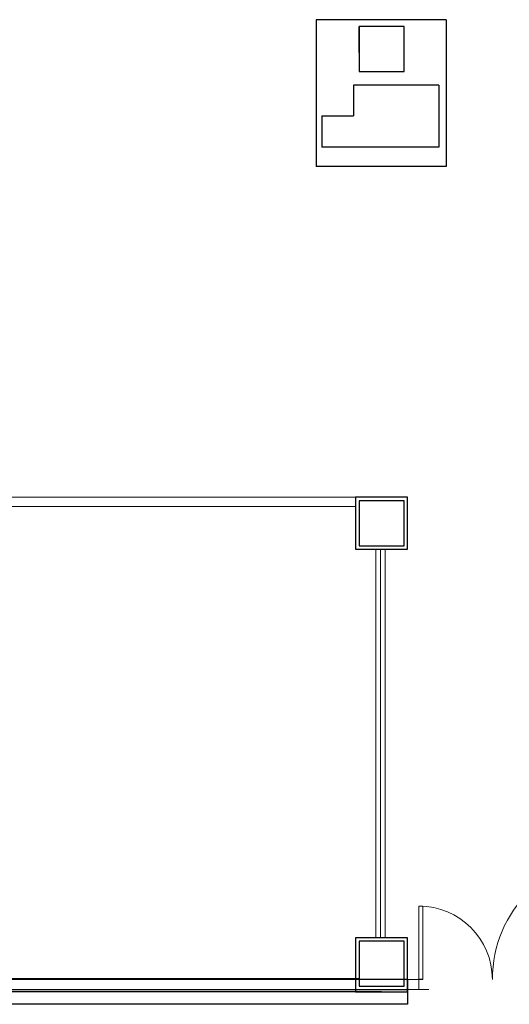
# Model space of a CAD drawing. Header units: millimetres. Extents: x 6612728327 to 6612744462, y 5733542327 to 5733552841.
# Tile 70 of 124: x 6612738452 to 6612738886, y 5733546309 to 5733547181. Entities that reach past the tile are written whole.
import ezdxf

# ---------------------------------------------------------------- set-up
doc = ezdxf.new("R2010")
doc.units = ezdxf.units.MM
doc.header["$MEASUREMENT"] = 0
for name, color, linetype in [('!!!!_SCIANY GRUBE', 7, 'Continuous'), ('1_ppoż PODZIAL STREF 120', 7, 'Continuous'), ('dwa_DRZWI', 7, 'Continuous')]:
    doc.layers.add(name, color=color, linetype=linetype)

msp = doc.modelspace()

# ---------------------------------------------------------------- linework, layer by layer
at = {"layer": '!!!!_SCIANY GRUBE', "color": 7, "lineweight": 30}
for p, q in [((6612738829.516489, 5733547180.844686), (6612738714.516489, 5733547180.844686)), ((6612738714.516489, 5733547180.844686), (6612738714.516489, 5733547050.844686)), ((6612738829.516489, 5733547180.844686), (6612738714.516489, 5733547180.844686)), ((6612738714.516489, 5733547180.844686), (6612738714.516489, 5733547050.844686)), ((6612738752.516488, 5733547151.844686), (6612738752.516488, 5733547174.844686)), ((6612738752.516488, 5733547151.844686), (6612738752.516488, 5733547174.844686)), ((6612738829.516489, 5733547180.844686), (6612738829.516489, 5733547050.844686)), ((6612738829.516489, 5733547180.844686), (6612738829.516489, 5733547050.844686)), ((6612738747.516489, 5733547122.844686), (6612738747.516489, 5733547095.844686)), ((6612738823.277411, 5733547122.844686), (6612738747.516489, 5733547122.844686)), ((6612738747.516489, 5733547122.844686), (6612738747.516489, 5733547095.844686)), ((6612738823.277411, 5733547122.844686), (6612738747.516489, 5733547122.844686)), ((6612738823.277411, 5733547122.844686), (6612738823.277411, 5733547067.844686)), ((6612738823.277411, 5733547122.844686), (6612738823.277411, 5733547067.844686)), ((6612738719.516489, 5733547095.844686), (6612738719.516489, 5733547067.844686)), ((6612738719.516489, 5733547095.844686), (6612738747.516489, 5733547095.844686)), ((6612738719.516489, 5733547095.844686), (6612738719.516489, 5733547067.844686)), ((6612738719.516489, 5733547095.844686), (6612738747.516489, 5733547095.844686)), ((6612738823.277411, 5733547067.844686), (6612738719.516489, 5733547067.844686)), ((6612738823.277411, 5733547067.844686), (6612738719.516489, 5733547067.844686)), ((6612738829.516489, 5733547050.844686), (6612738714.516489, 5733547050.844686)), ((6612738829.516489, 5733547050.844686), (6612738714.516489, 5733547050.844686)), ((6612738402.516488, 5733546331.844685), (6612738752.516488, 5733546331.844685)), ((6612738772.516489, 5733546319.844685), (6612738359.516489, 5733546319.844685)), ((6612738405.516488, 5733546321.844685), (6612738749.516488, 5733546321.844685))]:
    msp.add_line(p, q, dxfattribs=at)
for points in [[(6612738752.516488, 5733547134.844686), (6612738792.516489, 5733547134.844686), (6612738792.516489, 5733547174.844686), (6612738752.516488, 5733547174.844686)], [(6612738752.516488, 5733547134.844686), (6612738792.516489, 5733547134.844686), (6612738792.516489, 5733547174.844686), (6612738752.516488, 5733547174.844686)], [(6612738749.516489, 5733546711.844685), (6612738795.516489, 5733546711.844685), (6612738795.516489, 5733546757.844685), (6612738749.516489, 5733546757.844685)], [(6612738749.516489, 5733546711.844685), (6612738795.516489, 5733546711.844685), (6612738795.516489, 5733546757.844685), (6612738749.516489, 5733546757.844685)], [(6612738752.516488, 5733546714.844685), (6612738792.516489, 5733546714.844685), (6612738792.516489, 5733546754.844686), (6612738752.516488, 5733546754.844686)], [(6612738752.516488, 5733546714.844685), (6612738792.516489, 5733546714.844685), (6612738792.516489, 5733546754.844686), (6612738752.516488, 5733546754.844686)], [(6612738749.516489, 5733546319.844685), (6612738795.516489, 5733546319.844685), (6612738795.516489, 5733546367.844685), (6612738749.516489, 5733546367.844685)], [(6612738749.516489, 5733546319.844685), (6612738795.516489, 5733546319.844685), (6612738795.516489, 5733546367.844685), (6612738749.516489, 5733546367.844685)], [(6612738752.516488, 5733546324.844684), (6612738792.516489, 5733546324.844684), (6612738792.516489, 5733546364.844685), (6612738752.516488, 5733546364.844685)], [(6612738752.516488, 5733546324.844684), (6612738792.516489, 5733546324.844684), (6612738792.516489, 5733546364.844685), (6612738752.516488, 5733546364.844685)]]:
    msp.add_lwpolyline(points, close=True, dxfattribs=at)
at = {"layer": '!!!!_SCIANY GRUBE', "color": 7, "lineweight": 30, "flags": 128}
for points in [[(6612738749.516488, 5733546321.844685), (6612738795.516489, 5733546321.844685), (6612738795.516489, 5733546367.844685), (6612738749.516488, 5733546367.844685)], [(6612738752.516488, 5733546324.844685), (6612738792.516489, 5733546324.844685), (6612738792.516489, 5733546364.844685), (6612738752.516488, 5733546364.844685)], [(6612738752.516488, 5733546324.844685), (6612738792.516489, 5733546324.844685), (6612738792.516489, 5733546364.844685), (6612738752.516488, 5733546364.844685)]]:
    msp.add_lwpolyline(points, close=True, dxfattribs=at)
at = {"layer": '!!!!_SCIANY GRUBE', "color": 7, "lineweight": 30}
for points in [[(6612738795.516489, 5733546330.844685), (6612738405.516488, 5733546330.844685)], [(6612738795.516489, 5733546330.844685), (6612738795.516489, 5733546319.844685)], [(6612738809.098987, 5733546330.844685), (6612738805.485885, 5733546330.844685)], [(6612738795.516489, 5733546319.844685), (6612738795.516489, 5733546308.844685), (6612738334.516488, 5733546308.844685), (6612738334.516488, 5733546319.844685)]]:
    msp.add_lwpolyline(points, dxfattribs=at)
at = {"layer": '1_ppoż PODZIAL STREF 120', "color": 1, "lineweight": 18, "true_color": 0xf90000, "flags": 128}
msp.add_lwpolyline([(6612738359.516488, 5733546321.844685), (6612738814.327898, 5733546321.844685)], dxfattribs=at)
at = {"layer": 'dwa_DRZWI', "color": 7, "lineweight": 20}
for p, q in [((6612738405.516488, 5733546757.844685), (6612738749.516489, 5733546757.844685)), ((6612738405.516488, 5733546757.844685), (6612738749.516489, 5733546757.844685)), ((6612738405.516488, 5733546749.844686), (6612738749.516489, 5733546749.844686)), ((6612738405.516488, 5733546749.844686), (6612738749.516489, 5733546749.844686)), ((6612738767.516489, 5733546711.844685), (6612738767.516489, 5733546367.844685)), ((6612738767.516489, 5733546711.844685), (6612738767.516489, 5733546367.844685)), ((6612738771.516489, 5733546711.844685), (6612738771.516489, 5733546367.844685)), ((6612738771.516489, 5733546711.844685), (6612738771.516489, 5733546367.844685)), ((6612738775.516489, 5733546711.844685), (6612738775.516489, 5733546367.844685)), ((6612738775.516489, 5733546711.844685), (6612738775.516489, 5733546367.844685)), ((6612738805.486117, 5733546395.879167), (6612738805.485885, 5733546330.843334)), ((6612738809.098987, 5733546330.843321), (6612738809.09922, 5733546395.879167)), ((6612738805.485885, 5733546330.843334), (6612738809.098987, 5733546330.843321))]:
    msp.add_line(p, q, dxfattribs=at)
msp.add_lwpolyline([(6612738809.09922, 5733546395.879167), (6612738805.486117, 5733546395.879167)], dxfattribs=at)
msp.add_lwpolyline([(6612738805.516489, 5733546330.844685), (6612738805.516489, 5733546321.844685), (6612738795.516489, 5733546321.844685), (6612738795.516489, 5733546330.844685)], close=True, dxfattribs=at)
for centre, radius, start, end in [((6612738980.51649, 5733546330.844685), 109.981173, 90, 180), ((6612738805.485885, 5733546330.843334), 65.035833, 0, 90)]:
    msp.add_arc(centre, radius, start, end, dxfattribs=at)

doc.saveas('drawing.dxf')
